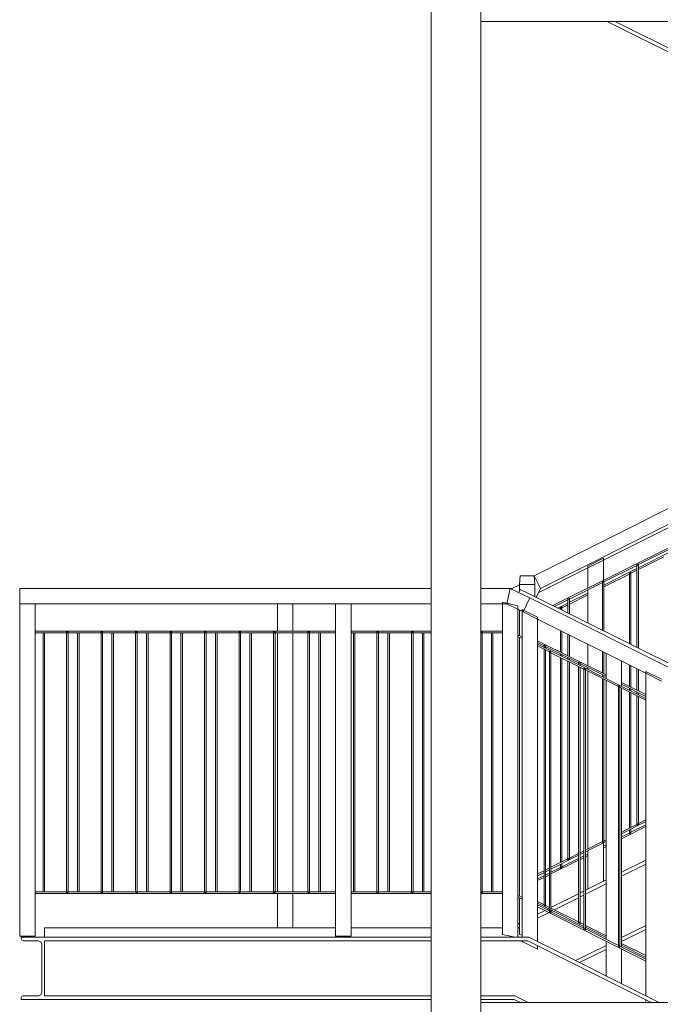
# Model space of a CAD drawing. Header units: centimetres. Extents: x -1589 to 108054, y -205274 to 31709.
# Tile 58 of 256: x -136 to 71, y -4440 to -4122. Entities that reach past the tile are written whole.
import ezdxf

# ---------------------------------------------------------------- set-up
doc = ezdxf.new("R2010")
doc.units = ezdxf.units.CM
doc.header["$LTSCALE"] = 0.01
doc.header["$MEASUREMENT"] = 0
doc.layers.add('2_barierki.ISTN_Nr_pióra__1', color=8, linetype='Continuous', lineweight=0)
doc.layers.add('2_lądowisko_IFC.ISTN_Nr_pióra__1', color=8, linetype='Continuous', lineweight=9)

msp = doc.modelspace()

# ---------------------------------------------------------------- linework, layer by layer
at = {"layer": '2_barierki.ISTN_Nr_pióra__1', "color": 8, "linetype": 'Continuous', "lineweight": 5, "ltscale": 0.1}
for p, q in [((29.98243, -4301.63078), (219.61995, -4206.12878)), ((32.02367, -4305.71326), (83.00025, -4280.11977)), ((52.23587, -4296.54645), (83.00025, -4281.16426)), ((35.95004, -4311.22637), (83.00025, -4287.70127)), ((63.52803, -4297.9964), (74.13914, -4292.69084)), ((63.52803, -4299.03069), (74.13914, -4293.72514)), ((47.23587, -4298.45628), (52.23587, -4295.95628)), ((47.23587, -4299.04645), (52.23587, -4296.54645)), ((52.23587, -4296.54645), (52.23587, -4295.95628)), ((52.23587, -4303.08346), (52.23587, -4296.54645)), ((63.02803, -4297.96689), (63.52803, -4297.71689)), ((63.02803, -4298.2464), (63.02803, -4297.96689)), ((63.02803, -4298.2464), (63.52803, -4297.9964)), ((63.52803, -4299.58971), (71.7081, -4295.49968)), ((63.52803, -4297.9964), (63.52803, -4297.71689)), ((63.52803, -4324.91742), (63.52803, -4297.9964)), ((31.40217, -4306.9633), (47.23587, -4299.04645)), ((47.23587, -4299.04645), (47.23587, -4298.45628)), ((47.23587, -4305.58346), (47.23587, -4299.04645)), ((52.41692, -4303.55195), (63.02803, -4298.2464)), ((52.41692, -4304.58625), (63.02803, -4299.28069)), ((52.41692, -4305.14527), (60.59699, -4301.05523)), ((60.59699, -4300.77572), (61.09699, -4300.52572)), ((60.59699, -4301.05523), (60.59699, -4300.77572)), ((60.59699, -4301.05523), (61.09699, -4300.80523)), ((60.59699, -4323.46231), (60.59699, -4301.05523)), ((61.09699, -4300.80523), (63.02803, -4299.83971)), ((61.09699, -4300.80523), (61.09699, -4300.52572)), ((61.09699, -4323.71053), (61.09699, -4300.80523)), ((63.02803, -4324.66919), (63.02803, -4298.2464)), ((25.20025, -4304.38078), (25.41807, -4301.63078)), ((30.20025, -4304.38078), (25.20025, -4304.38078)), ((25.20025, -4306.54061), (25.20025, -4304.38078)), ((25.41807, -4301.63078), (29.98243, -4301.63078)), ((29.98243, -4301.63078), (32.02367, -4305.71326)), ((30.20025, -4304.38078), (29.98243, -4301.63078)), ((30.20025, -4308.3719), (30.20025, -4304.38078)), ((41.30581, -4309.10751), (51.91692, -4303.80195)), ((51.91692, -4303.52244), (52.41692, -4303.27244)), ((51.91692, -4303.80195), (51.91692, -4303.52244)), ((51.91692, -4303.80195), (52.41692, -4303.55195)), ((51.91692, -4319.1531), (51.91692, -4303.80195)), ((52.41692, -4303.55195), (52.41692, -4303.27244)), ((52.41692, -4319.40132), (52.41692, -4303.55195)), ((-135.80015, -4310.69177), (-135.80015, -4305.69177)), ((-3.2996, -4305.69177), (-135.80015, -4305.69177)), ((22.20025, -4305.69177), (12.7004, -4305.69177)), ((21.07987, -4310.69177), (22.20025, -4305.69177)), ((28.5583, -4308.69177), (22.20025, -4305.69177)), ((22.20025, -4305.69177), (22.76489, -4305.69177)), ((22.76489, -4305.69177), (25.20025, -4304.47409)), ((22.76489, -4305.69177), (22.83566, -4305.99159)), ((25.46418, -4306.01274), (24.97099, -4306.99913)), ((27.70025, -4307.13078), (25.46418, -4306.01274)), ((293.44301, -4439.05833), (27.70025, -4307.13078)), ((30.60255, -4308.57162), (32.02367, -4305.71326)), ((41.30581, -4310.14181), (47.23587, -4307.17677)), ((47.23587, -4316.8292), (47.23587, -4306.14247)), ((-135.80015, -4310.69177), (-130.80015, -4310.69177)), ((-135.80015, -4417.69177), (-135.80015, -4310.69177)), ((-34.06557, -4310.69177), (-130.80015, -4310.69177)), ((-130.80015, -4417.69177), (-130.80015, -4310.69177)), ((-52.76413, -4319.44177), (-52.76413, -4310.69177)), ((-47.76413, -4319.44177), (-47.76413, -4310.69177)), ((-34.06557, -4310.69177), (-29.06557, -4310.69177)), ((-34.06557, -4417.69177), (-34.06557, -4310.69177)), ((-3.2996, -4310.69177), (-29.06557, -4310.69177)), ((-29.06557, -4417.69177), (-29.06557, -4310.69177)), ((19.70025, -4310.69177), (12.7004, -4310.69177)), ((19.70025, -4310.13158), (24.70025, -4311.25196)), ((19.70025, -4310.69177), (19.70025, -4310.13158)), ((21.07987, -4310.69177), (19.70025, -4310.69177)), ((19.70025, -4417.13158), (19.70025, -4310.69177)), ((24.70025, -4312.40002), (21.07987, -4310.69177)), ((26.37055, -4313.18814), (28.5583, -4308.69177)), ((288.53795, -4439.05833), (28.5583, -4308.69177)), ((36.51105, -4311.50488), (40.80581, -4309.35751)), ((37.54904, -4312.02019), (40.80581, -4310.39181)), ((40.80581, -4309.078), (41.30581, -4308.828)), ((40.80581, -4309.35751), (40.80581, -4309.078)), ((40.80581, -4309.35751), (41.30581, -4309.10751)), ((40.80581, -4313.63701), (40.80581, -4309.35751)), ((41.30581, -4310.70082), (47.23587, -4307.73579)), ((41.30581, -4309.10751), (41.30581, -4308.828)), ((41.30581, -4313.88523), (41.30581, -4309.10751)), ((24.70025, -4312.40002), (24.70025, -4311.25196)), ((26.0583, -4313.04081), (24.70025, -4312.40002)), ((24.70025, -4418.05833), (24.70025, -4312.40002)), ((25.20025, -4320.83087), (25.20025, -4312.63595)), ((26.0583, -4312.47537), (31.0583, -4314.90817)), ((26.0583, -4313.04081), (26.0583, -4312.47537)), ((26.37055, -4313.18814), (26.0583, -4313.04081)), ((26.0583, -4418.05833), (26.0583, -4313.04081)), ((31.0583, -4315.53881), (26.37055, -4313.18814)), ((38.11005, -4312.2987), (38.37476, -4312.16634)), ((38.37476, -4311.88684), (38.87476, -4311.63684)), ((38.37476, -4312.16634), (38.37476, -4311.88684)), ((38.37476, -4312.16634), (38.87476, -4311.91634)), ((38.37476, -4312.43012), (38.37476, -4312.16634)), ((38.87476, -4311.91634), (40.80581, -4310.95082)), ((38.87476, -4311.91634), (38.87476, -4311.63684)), ((38.87476, -4312.67834), (38.87476, -4311.91634)), ((31.0583, -4315.53881), (31.0583, -4314.90817)), ((65.93443, -4333.02742), (31.0583, -4315.53881)), ((31.0583, -4419.48728), (31.0583, -4315.53881)), ((31.0583, -4315.82458), (31.34365, -4315.6819)), ((-34.06557, -4319.44177), (-130.80015, -4319.44177)), ((-120.70446, -4319.94177), (-130.80015, -4319.94177)), ((-128.2919, -4403.44177), (-128.2919, -4319.94177)), ((-127.7919, -4403.44177), (-127.7919, -4319.94177)), ((-120.70446, -4319.69177), (-120.20446, -4319.69177)), ((-120.70446, -4319.94177), (-120.70446, -4319.69177)), ((-120.20446, -4319.94177), (-120.70446, -4319.94177)), ((-120.70446, -4403.44177), (-120.70446, -4319.94177)), ((-120.20446, -4319.94177), (-120.20446, -4319.69177)), ((-109.59335, -4319.94177), (-120.20446, -4319.94177)), ((-120.20446, -4403.44177), (-120.20446, -4319.94177)), ((-117.18079, -4403.44177), (-117.18079, -4319.94177)), ((-116.68079, -4403.44177), (-116.68079, -4319.94177)), ((-109.59335, -4319.69177), (-109.09335, -4319.69177)), ((-109.59335, -4319.94177), (-109.59335, -4319.69177)), ((-109.09335, -4319.94177), (-109.59335, -4319.94177)), ((-109.59335, -4403.44177), (-109.59335, -4319.94177)), ((-109.09335, -4319.94177), (-109.09335, -4319.69177)), ((-98.48224, -4319.94177), (-109.09335, -4319.94177)), ((-109.09335, -4403.44177), (-109.09335, -4319.94177)), ((-106.06968, -4403.44177), (-106.06968, -4319.94177)), ((-105.56968, -4403.44177), (-105.56968, -4319.94177)), ((-98.48224, -4319.69177), (-97.98224, -4319.69177)), ((-98.48224, -4319.94177), (-98.48224, -4319.69177)), ((-97.98224, -4319.94177), (-98.48224, -4319.94177)), ((-98.48224, -4403.44177), (-98.48224, -4319.94177)), ((-97.98224, -4319.94177), (-97.98224, -4319.69177)), ((-87.37112, -4319.94177), (-97.98224, -4319.94177)), ((-97.98224, -4403.44177), (-97.98224, -4319.94177)), ((-94.95857, -4403.44177), (-94.95857, -4319.94177)), ((-94.45857, -4403.44177), (-94.45857, -4319.94177)), ((-87.37112, -4319.69177), (-86.87112, -4319.69177)), ((-87.37112, -4319.94177), (-87.37112, -4319.69177)), ((-86.87112, -4319.94177), (-87.37112, -4319.94177)), ((-87.37112, -4403.44177), (-87.37112, -4319.94177)), ((-86.87112, -4319.94177), (-86.87112, -4319.69177)), ((-76.26001, -4319.94177), (-86.87112, -4319.94177)), ((-86.87112, -4403.44177), (-86.87112, -4319.94177)), ((-83.84746, -4403.44177), (-83.84746, -4319.94177)), ((-83.34746, -4403.44177), (-83.34746, -4319.94177)), ((-76.26001, -4319.69177), (-75.76001, -4319.69177)), ((-76.26001, -4319.94177), (-76.26001, -4319.69177)), ((-75.76001, -4319.94177), (-76.26001, -4319.94177)), ((-76.26001, -4403.44177), (-76.26001, -4319.94177)), ((-75.76001, -4319.94177), (-75.76001, -4319.69177)), ((-65.1489, -4319.94177), (-75.76001, -4319.94177)), ((-75.76001, -4403.44177), (-75.76001, -4319.94177)), ((-72.73635, -4403.44177), (-72.73635, -4319.94177)), ((-72.23635, -4403.44177), (-72.23635, -4319.94177)), ((-65.1489, -4319.69177), (-64.6489, -4319.69177)), ((-65.1489, -4319.94177), (-65.1489, -4319.69177)), ((-64.6489, -4319.94177), (-65.1489, -4319.94177)), ((-65.1489, -4403.44177), (-65.1489, -4319.94177)), ((-64.6489, -4319.94177), (-64.6489, -4319.69177)), ((-54.03779, -4319.94177), (-64.6489, -4319.94177)), ((-64.6489, -4403.44177), (-64.6489, -4319.94177)), ((-61.62524, -4403.44177), (-61.62524, -4319.94177)), ((-61.12524, -4403.44177), (-61.12524, -4319.94177)), ((-54.03779, -4319.69177), (-53.53779, -4319.69177)), ((-54.03779, -4319.94177), (-54.03779, -4319.69177)), ((-53.53779, -4319.94177), (-54.03779, -4319.94177)), ((-54.03779, -4403.44177), (-54.03779, -4319.94177)), ((-53.53779, -4319.94177), (-53.53779, -4319.69177)), ((-42.92668, -4319.94177), (-53.53779, -4319.94177)), ((-53.53779, -4403.44177), (-53.53779, -4319.94177)), ((-52.76413, -4403.44177), (-52.76413, -4319.94177)), ((-47.76413, -4403.44177), (-47.76413, -4319.94177)), ((-42.92668, -4319.69177), (-42.42668, -4319.69177)), ((-42.92668, -4319.94177), (-42.92668, -4319.69177)), ((-42.42668, -4319.94177), (-42.92668, -4319.94177)), ((-42.92668, -4403.44177), (-42.92668, -4319.94177)), ((-42.42668, -4319.94177), (-42.42668, -4319.69177)), ((-34.06557, -4319.94177), (-42.42668, -4319.94177)), ((-42.42668, -4403.44177), (-42.42668, -4319.94177)), ((-39.40301, -4403.44177), (-39.40301, -4319.94177)), ((-38.90301, -4403.44177), (-38.90301, -4319.94177)), ((-3.2996, -4319.44177), (-29.06557, -4319.44177)), ((-20.70446, -4319.94177), (-29.06557, -4319.94177)), ((-28.2919, -4403.44177), (-28.2919, -4319.94177)), ((-27.7919, -4403.44177), (-27.7919, -4319.94177)), ((-20.70446, -4319.69177), (-20.20446, -4319.69177)), ((-20.70446, -4319.94177), (-20.70446, -4319.69177)), ((-20.20446, -4319.94177), (-20.70446, -4319.94177)), ((-20.70446, -4403.44177), (-20.70446, -4319.94177)), ((-20.20446, -4319.94177), (-20.20446, -4319.69177)), ((-9.59335, -4319.94177), (-20.20446, -4319.94177)), ((-20.20446, -4403.44177), (-20.20446, -4319.94177)), ((-17.18079, -4403.44177), (-17.18079, -4319.94177)), ((-16.68079, -4403.44177), (-16.68079, -4319.94177)), ((-9.59335, -4319.69177), (-9.09335, -4319.69177)), ((-9.59335, -4319.94177), (-9.59335, -4319.69177)), ((-9.09335, -4319.94177), (-9.59335, -4319.94177)), ((-9.59335, -4403.44177), (-9.59335, -4319.94177)), ((-9.09335, -4319.94177), (-9.09335, -4319.69177)), ((-3.2996, -4319.94177), (-9.09335, -4319.94177)), ((-9.09335, -4403.44177), (-9.09335, -4319.94177)), ((-6.06968, -4403.44177), (-6.06968, -4319.94177)), ((-5.56968, -4403.44177), (-5.56968, -4319.94177)), ((19.70025, -4319.44177), (12.7004, -4319.44177)), ((12.7004, -4319.69177), (13.12888, -4319.69177)), ((13.12888, -4319.94177), (12.7004, -4319.94177)), ((13.12888, -4319.94177), (13.12888, -4319.69177)), ((19.70025, -4319.94177), (13.12888, -4319.94177)), ((13.12888, -4403.44177), (13.12888, -4319.94177)), ((16.15254, -4403.44177), (16.15254, -4319.94177)), ((16.65254, -4403.44177), (16.65254, -4319.94177)), ((38.37476, -4326.16594), (38.37476, -4319.20765)), ((38.87476, -4326.41487), (38.87476, -4319.45837)), ((26.0583, -4321.23573), (24.70025, -4320.59495)), ((26.0583, -4321.7886), (24.70025, -4321.14781)), ((25.20025, -4404.83087), (25.20025, -4321.38374)), ((53.10025, -4333.49721), (31.0583, -4322.52335)), ((53.10025, -4334.05578), (31.0583, -4323.0819)), ((40.80581, -4327.37627), (40.80581, -4320.42669)), ((41.30581, -4327.6252), (41.30581, -4320.67741)), ((65.93443, -4341.15433), (31.0583, -4323.66573)), ((34.8511, -4326.12696), (31.0583, -4324.22507)), ((33.12803, -4323.84467), (33.62803, -4324.09467)), ((33.12803, -4324.70359), (33.12803, -4323.84467)), ((33.12803, -4407.56516), (33.12803, -4325.26293)), ((33.62803, -4324.95432), (33.62803, -4324.09467)), ((33.62803, -4407.81516), (33.62803, -4325.51366)), ((34.8511, -4325.84729), (35.3511, -4326.09802)), ((34.8511, -4326.12696), (34.8511, -4325.84729)), ((35.3511, -4326.37769), (34.8511, -4326.12696)), ((34.8511, -4409.56762), (34.8511, -4326.12696)), ((35.3511, -4326.37769), (35.3511, -4326.09802)), ((45.96221, -4331.69862), (35.3511, -4326.37769)), ((35.3511, -4409.81835), (35.3511, -4326.37769)), ((47.23587, -4330.57755), (47.23587, -4323.65104)), ((51.91692, -4332.90807), (51.91692, -4325.99835)), ((52.41692, -4333.157), (52.41692, -4326.24907)), ((53.10025, -4334.71864), (53.10025, -4326.59173)), ((38.37476, -4327.33456), (38.37476, -4326.77078)), ((38.37476, -4394.01401), (38.37476, -4327.8939)), ((38.87476, -4327.58529), (38.87476, -4327.02186)), ((38.87476, -4393.76401), (38.87476, -4328.14463)), ((40.80581, -4328.55361), (40.80581, -4327.99154)), ((40.80581, -4392.79849), (40.80581, -4329.11295)), ((41.30581, -4328.80433), (41.30581, -4328.24262)), ((41.30581, -4392.54849), (41.30581, -4329.36367)), ((44.23914, -4329.40022), (44.73914, -4329.65022)), ((44.23914, -4330.27525), (44.23914, -4329.40022)), ((44.73914, -4330.52597), (44.73914, -4329.65022)), ((58.10025, -4337.22589), (58.10025, -4329.09897)), ((44.23914, -4413.12071), (44.23914, -4330.83459)), ((44.73914, -4413.37071), (44.73914, -4331.08531)), ((45.96221, -4331.41895), (46.46221, -4331.66967)), ((45.96221, -4331.69862), (45.96221, -4331.41895)), ((46.46221, -4331.94934), (45.96221, -4331.69862)), ((45.96221, -4415.13928), (45.96221, -4331.69862)), ((46.46221, -4331.94934), (46.46221, -4331.66967)), ((57.07332, -4337.27028), (46.46221, -4331.94934)), ((46.46221, -4415.39), (46.46221, -4331.94934)), ((47.23587, -4331.77796), (47.23587, -4331.22043)), ((47.23587, -4389.58346), (47.23587, -4332.3373)), ((60.59699, -4337.22955), (60.59699, -4330.35096)), ((61.09699, -4337.47848), (61.09699, -4330.60168)), ((63.02803, -4338.43987), (63.02803, -4331.57)), ((63.52803, -4338.6888), (63.52803, -4331.82073)), ((65.93443, -4332.434), (70.93443, -4334.94125)), ((65.93443, -4333.02742), (65.93443, -4332.434)), ((51.91692, -4334.12526), (51.91692, -4333.57104)), ((51.91692, -4387.24293), (51.91692, -4334.6846)), ((52.41692, -4334.37599), (52.41692, -4333.82212)), ((52.41692, -4386.99293), (52.41692, -4334.93533)), ((53.10025, -4418.71864), (53.10025, -4335.27798)), ((65.93443, -4339.88686), (58.10025, -4335.98652)), ((70.93443, -4335.53466), (65.93443, -4333.02742)), ((65.93443, -4436.92534), (65.93443, -4333.02742)), ((57.07332, -4336.99061), (57.57332, -4337.24133)), ((57.07332, -4337.27028), (57.07332, -4336.99061)), ((57.57332, -4337.521), (57.07332, -4337.27028)), ((57.07332, -4420.71093), (57.07332, -4337.27028)), ((57.57332, -4337.521), (57.57332, -4337.24133)), ((65.93443, -4341.71367), (57.57332, -4337.521)), ((57.57332, -4420.96166), (57.57332, -4337.521)), ((65.93443, -4340.44546), (58.10025, -4336.5451)), ((58.10025, -4421.22589), (58.10025, -4337.78523)), ((60.59699, -4338.47787), (60.59699, -4337.92978)), ((60.59699, -4382.9029), (60.59699, -4339.03721)), ((61.09699, -4338.7286), (61.09699, -4338.18085)), ((61.09699, -4382.6529), (61.09699, -4339.28794)), ((63.02803, -4339.69692), (63.02803, -4339.15054)), ((63.02803, -4381.68738), (63.02803, -4340.25626)), ((63.52803, -4339.94764), (63.52803, -4339.40161)), ((63.52803, -4381.43738), (63.52803, -4340.50698)), ((63.52803, -4381.43738), (65.93443, -4380.23418)), ((58.10025, -4384.71029), (65.93443, -4380.7932)), ((58.10025, -4384.15127), (63.02803, -4381.68738)), ((58.10025, -4386.3036), (65.93443, -4382.38651)), ((60.59699, -4384.49622), (60.59699, -4383.46192)), ((61.09699, -4384.24622), (65.93443, -4381.82749)), ((61.09699, -4384.24622), (61.09699, -4383.21192)), ((63.02803, -4381.68738), (63.52803, -4381.43738)), ((63.02803, -4381.96689), (63.02803, -4381.68738)), ((63.02803, -4381.96689), (63.52803, -4381.71689)), ((63.52803, -4381.71689), (63.52803, -4381.43738)), ((52.41692, -4386.99293), (53.10025, -4386.65127)), ((58.10025, -4385.74458), (60.59699, -4384.49622)), ((60.59699, -4384.49622), (61.09699, -4384.24622)), ((60.59699, -4384.77572), (60.59699, -4384.49622)), ((60.59699, -4384.77572), (61.09699, -4384.52572)), ((61.09699, -4384.52572), (61.09699, -4384.24622)), ((46.46221, -4390.52931), (53.10025, -4387.21029)), ((46.46221, -4389.97029), (51.91692, -4387.24293)), ((51.91692, -4387.24293), (52.41692, -4386.99293)), ((51.91692, -4387.52244), (51.91692, -4387.24293)), ((51.91692, -4387.52244), (52.41692, -4387.27244)), ((52.23587, -4400.04059), (52.23587, -4387.64247)), ((52.23587, -4388.67677), (53.10025, -4388.24458)), ((52.23587, -4389.23579), (53.10025, -4388.8036)), ((52.41692, -4387.27244), (52.41692, -4386.99293)), ((35.3511, -4396.08486), (44.23914, -4391.64084)), ((35.3511, -4395.52585), (40.80581, -4392.79849)), ((38.87476, -4395.35733), (44.23914, -4392.67514)), ((40.80581, -4392.79849), (41.30581, -4392.54849)), ((40.80581, -4393.078), (40.80581, -4392.79849)), ((40.80581, -4393.078), (41.30581, -4392.828)), ((41.30581, -4392.54849), (44.23914, -4391.08182)), ((41.30581, -4392.828), (41.30581, -4392.54849)), ((44.73914, -4390.83182), (45.96221, -4390.22029)), ((44.73914, -4391.39084), (45.96221, -4390.77931)), ((44.73914, -4392.42514), (45.96221, -4391.8136)), ((44.73914, -4392.98416), (45.96221, -4392.37262)), ((46.46221, -4391.5636), (47.23587, -4391.17677)), ((46.46221, -4392.12262), (47.23587, -4391.73579)), ((47.23587, -4402.54059), (47.23587, -4390.14247)), ((33.62803, -4396.38738), (34.8511, -4395.77585)), ((33.62803, -4396.9464), (34.8511, -4396.33486)), ((35.3511, -4397.67818), (44.23914, -4393.23416)), ((35.3511, -4397.11916), (38.37476, -4395.60733)), ((38.37476, -4395.60733), (38.37476, -4394.57303)), ((38.37476, -4395.60733), (38.87476, -4395.35733)), ((38.37476, -4395.88684), (38.37476, -4395.60733)), ((38.37476, -4395.88684), (38.87476, -4395.63684)), ((38.87476, -4395.35733), (38.87476, -4394.32303)), ((38.87476, -4395.63684), (38.87476, -4395.35733)), ((31.0583, -4397.67224), (33.12803, -4396.63738)), ((31.0583, -4398.23126), (33.12803, -4397.1964)), ((31.0583, -4399.26556), (33.12803, -4398.23069)), ((31.0583, -4399.82458), (33.12803, -4398.78971)), ((33.62803, -4397.98069), (34.8511, -4397.36916)), ((33.62803, -4398.53971), (34.8511, -4397.92818)), ((-120.70446, -4403.44177), (-130.80015, -4403.44177)), ((-34.06557, -4403.94177), (-130.80015, -4403.94177)), ((-120.20446, -4403.44177), (-120.70446, -4403.44177)), ((-120.70446, -4403.69177), (-120.70446, -4403.44177)), ((-120.70446, -4403.69177), (-120.20446, -4403.69177)), ((-109.59335, -4403.44177), (-120.20446, -4403.44177)), ((-120.20446, -4403.69177), (-120.20446, -4403.44177)), ((-109.09335, -4403.44177), (-109.59335, -4403.44177)), ((-109.59335, -4403.69177), (-109.59335, -4403.44177)), ((-109.59335, -4403.69177), (-109.09335, -4403.69177)), ((-98.48224, -4403.44177), (-109.09335, -4403.44177)), ((-109.09335, -4403.69177), (-109.09335, -4403.44177)), ((-97.98224, -4403.44177), (-98.48224, -4403.44177)), ((-98.48224, -4403.69177), (-98.48224, -4403.44177)), ((-98.48224, -4403.69177), (-97.98224, -4403.69177)), ((-87.37112, -4403.44177), (-97.98224, -4403.44177)), ((-97.98224, -4403.69177), (-97.98224, -4403.44177)), ((-86.87112, -4403.44177), (-87.37112, -4403.44177)), ((-87.37112, -4403.69177), (-87.37112, -4403.44177)), ((-87.37112, -4403.69177), (-86.87112, -4403.69177)), ((-76.26001, -4403.44177), (-86.87112, -4403.44177)), ((-86.87112, -4403.69177), (-86.87112, -4403.44177)), ((-75.76001, -4403.44177), (-76.26001, -4403.44177)), ((-76.26001, -4403.69177), (-76.26001, -4403.44177)), ((-76.26001, -4403.69177), (-75.76001, -4403.69177)), ((-65.1489, -4403.44177), (-75.76001, -4403.44177)), ((-75.76001, -4403.69177), (-75.76001, -4403.44177)), ((-64.6489, -4403.44177), (-65.1489, -4403.44177)), ((-65.1489, -4403.69177), (-65.1489, -4403.44177)), ((-65.1489, -4403.69177), (-64.6489, -4403.69177)), ((-54.03779, -4403.44177), (-64.6489, -4403.44177)), ((-64.6489, -4403.69177), (-64.6489, -4403.44177)), ((-53.53779, -4403.44177), (-54.03779, -4403.44177)), ((-54.03779, -4403.69177), (-54.03779, -4403.44177)), ((-54.03779, -4403.69177), (-53.53779, -4403.69177)), ((-42.92668, -4403.44177), (-53.53779, -4403.44177)), ((-53.53779, -4403.69177), (-53.53779, -4403.44177)), ((-52.76413, -4415.05833), (-52.76413, -4403.94177)), ((-47.76413, -4415.05833), (-47.76413, -4403.94177)), ((-42.42668, -4403.44177), (-42.92668, -4403.44177)), ((-42.92668, -4403.69177), (-42.92668, -4403.44177)), ((-42.92668, -4403.69177), (-42.42668, -4403.69177)), ((-34.06557, -4403.44177), (-42.42668, -4403.44177)), ((-42.42668, -4403.69177), (-42.42668, -4403.44177)), ((-20.70446, -4403.44177), (-29.06557, -4403.44177)), ((-3.2996, -4403.94177), (-29.06557, -4403.94177)), ((-20.20446, -4403.44177), (-20.70446, -4403.44177)), ((-20.70446, -4403.69177), (-20.70446, -4403.44177)), ((-20.70446, -4403.69177), (-20.20446, -4403.69177)), ((-9.59335, -4403.44177), (-20.20446, -4403.44177)), ((-20.20446, -4403.69177), (-20.20446, -4403.44177)), ((-9.09335, -4403.44177), (-9.59335, -4403.44177)), ((-9.59335, -4403.69177), (-9.59335, -4403.44177)), ((-9.59335, -4403.69177), (-9.09335, -4403.69177)), ((-3.2996, -4403.44177), (-9.09335, -4403.44177)), ((-9.09335, -4403.69177), (-9.09335, -4403.44177)), ((13.12888, -4403.44177), (12.7004, -4403.44177)), ((12.7004, -4403.69177), (13.12888, -4403.69177)), ((19.70025, -4403.94177), (12.7004, -4403.94177)), ((19.70025, -4403.44177), (13.12888, -4403.44177)), ((13.12888, -4403.69177), (13.12888, -4403.44177)), ((26.0583, -4405.23573), (24.70025, -4404.59495)), ((26.0583, -4405.7886), (24.70025, -4405.14781)), ((25.20025, -4417.16561), (25.20025, -4405.38374)), ((33.12803, -4407.56516), (31.0583, -4406.53029)), ((34.8511, -4408.98571), (31.0583, -4407.08931)), ((34.8511, -4409.56762), (31.0583, -4407.66573)), ((65.93443, -4425.71367), (31.0583, -4408.22507)), ((33.62803, -4407.81516), (33.12803, -4407.56516)), ((33.12803, -4407.84467), (33.12803, -4407.56516)), ((33.12803, -4407.84467), (33.62803, -4408.09467)), ((34.8511, -4408.42669), (33.62803, -4407.81516)), ((33.62803, -4408.09467), (33.62803, -4407.81516)), ((44.23914, -4413.12071), (35.3511, -4408.67669)), ((35.3511, -4409.81835), (34.8511, -4409.56762)), ((34.8511, -4409.84729), (34.8511, -4409.56762)), ((34.8511, -4409.84729), (35.3511, -4410.09802)), ((45.96221, -4414.54126), (35.3511, -4409.23571)), ((45.96221, -4415.13928), (35.3511, -4409.81835)), ((35.3511, -4410.09802), (35.3511, -4409.81835)), ((44.73914, -4413.37071), (44.23914, -4413.12071)), ((44.23914, -4413.40022), (44.23914, -4413.12071)), ((44.23914, -4413.40022), (44.73914, -4413.65022)), ((45.96221, -4413.98225), (44.73914, -4413.37071)), ((44.73914, -4413.65022), (44.73914, -4413.37071)), ((46.46221, -4415.39), (45.96221, -4415.13928)), ((45.96221, -4415.41895), (45.96221, -4415.13928)), ((45.96221, -4415.41895), (46.46221, -4415.66967)), ((53.10025, -4417.55127), (46.46221, -4414.23225)), ((53.10025, -4418.11029), (46.46221, -4414.79126)), ((57.07332, -4420.71093), (46.46221, -4415.39)), ((46.46221, -4415.66967), (46.46221, -4415.39)), ((-135.80015, -4417.69177), (-130.80015, -4417.69177)), ((-34.06557, -4417.69177), (-29.06557, -4417.69177)), ((19.70025, -4417.13158), (23.83609, -4418.05833)), ((25.20025, -4417.16561), (26.0583, -4417.36816)), ((26.0583, -4419.47537), (26.0583, -4419.20833)), ((26.0583, -4419.47537), (31.0583, -4421.90817)), ((31.0583, -4421.90817), (31.0583, -4420.77301)), ((53.10025, -4430.50825), (53.10025, -4419.27798)), ((57.57332, -4420.96166), (57.07332, -4420.71093)), ((57.07332, -4420.99061), (57.07332, -4420.71093)), ((57.07332, -4420.99061), (57.57332, -4421.24133)), ((65.93443, -4425.15433), (57.57332, -4420.96166)), ((57.57332, -4421.24133), (57.57332, -4420.96166)), ((65.93443, -4423.96836), (58.10025, -4420.05127)), ((65.93443, -4424.52738), (58.10025, -4420.61029)), ((58.10025, -4433.00825), (58.10025, -4421.78523)), ((65.93443, -4439.05833), (65.93443, -4438.21108))]:
    msp.add_line(p, q, dxfattribs=at)
at = {"layer": '2_lądowisko_IFC.ISTN_Nr_pióra__1', "color": 8, "linetype": 'Continuous', "lineweight": 5, "ltscale": 0.1}
for p, q in [((-3.2996, -4107.05833), (-3.2996, -4797.29839)), ((12.7004, -4107.05833), (12.7004, -4794.81827)), ((370.0004, -4123.05833), (12.7004, -4123.05833)), ((353.47905, -4273.05833), (53.47904, -4123.05833)), ((353.75053, -4271.90833), (56.05052, -4123.05833)), ((65.93443, -4393.19131), (58.10025, -4397.1084)), ((65.93443, -4394.47705), (58.10025, -4398.39414)), ((53.10025, -4399.6084), (46.46221, -4402.92742)), ((53.10025, -4400.89414), (46.46221, -4404.21316)), ((44.23914, -4404.03896), (35.3511, -4408.48298)), ((44.23914, -4405.3247), (36.44312, -4409.2227)), ((45.96221, -4403.17742), (44.73914, -4403.78896)), ((45.96221, -4404.46316), (44.73914, -4405.0747)), ((34.59837, -4408.85934), (34.01766, -4409.1497)), ((33.45913, -4409.42896), (31.0583, -4410.62938)), ((34.74301, -4410.07276), (31.0583, -4411.91512)), ((35.88411, -4409.50221), (35.3511, -4409.76872)), ((-127.79999, -4418.05833), (-127.7996, -4415.05833)), ((-127.7996, -4415.05833), (-34.06557, -4415.05833)), ((-29.06557, -4415.05833), (-3.2996, -4415.05833)), ((12.7004, -4415.05833), (19.70025, -4415.05833)), ((25.20025, -4413.5584), (24.70025, -4413.8084)), ((25.20025, -4414.84414), (24.70025, -4415.09414)), ((65.93443, -4414.26625), (58.10025, -4418.18334)), ((-135.2996, -4418.60833), (-135.2996, -4418.05833)), ((-127.79999, -4418.05833), (-135.2996, -4418.05833)), ((-3.2996, -4418.05833), (-127.79999, -4418.05833)), ((28.2004, -4418.05833), (12.7004, -4418.05833)), ((22.2004, -4418.05833), (22.2004, -4417.69181)), ((70.2004, -4439.05833), (28.2004, -4418.05833)), ((65.93443, -4415.55199), (58.10025, -4419.46908)), ((-135.12386, -4419.03259), (-135.2996, -4418.60833)), ((-134.6996, -4419.20833), (-135.12386, -4419.03259)), ((-129.7996, -4419.20833), (-134.6996, -4419.20833)), ((-128.98643, -4419.54515), (-129.7996, -4419.20833)), ((-128.6496, -4420.35833), (-128.98643, -4419.54515)), ((-128.6496, -4435.75833), (-128.6496, -4420.35833)), ((-127.79999, -4436.90833), (-127.79999, -4419.20833)), ((-3.2996, -4419.20833), (-127.79999, -4419.20833)), ((27.92892, -4419.20833), (12.7004, -4419.20833)), ((67.62892, -4439.05833), (27.92892, -4419.20833)), ((53.10025, -4420.68334), (43.27534, -4425.5958)), ((53.10025, -4421.96908), (44.56108, -4426.23867)), ((-135.2996, -4437.50833), (-135.12386, -4437.08406)), ((-135.2996, -4438.05833), (-135.2996, -4437.50833)), ((-135.12386, -4437.08406), (-134.6996, -4436.90833)), ((-134.6996, -4436.90833), (-129.7996, -4436.90833)), ((-129.7996, -4436.90833), (-128.98643, -4436.5715)), ((-128.98643, -4436.5715), (-128.6496, -4435.75833)), ((-3.2996, -4436.90833), (-127.79999, -4436.90833)), ((23.75052, -4436.90833), (12.7004, -4436.90833)), ((28.05052, -4439.05833), (23.75052, -4436.90833)), ((-127.79999, -4438.05833), (-135.2996, -4438.05833)), ((-3.2996, -4438.05833), (-127.79999, -4438.05833)), ((23.47904, -4438.05833), (12.7004, -4438.05833)), ((370.0004, -4439.05833), (12.7004, -4439.05833)), ((25.47904, -4439.05833), (23.47904, -4438.05833))]:
    msp.add_line(p, q, dxfattribs=at)

doc.saveas('drawing.dxf')
